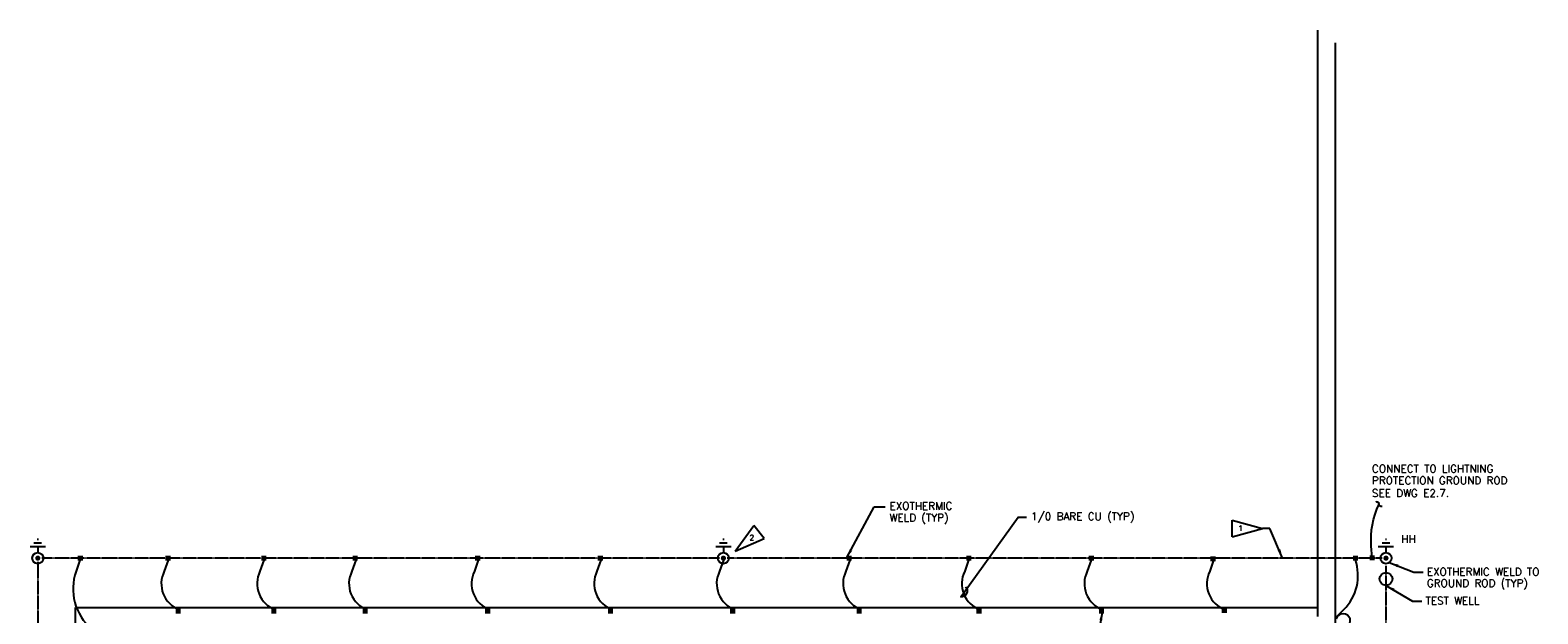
# Model space of a CAD drawing. Header units: inches. Extents: x 942 to 2155, y 2554 to 5198.
# Tile 4 of 4: x 942 to 2123, y 4741 to 5198. Entities that reach past the tile are written whole.
import ezdxf
from ezdxf.enums import TextEntityAlignment as Align

# ---------------------------------------------------------------- set-up
doc = ezdxf.new("R2010")
doc.units = ezdxf.units.IN
doc.header["$MEASUREMENT"] = 0
doc.linetypes.add('CW4', pattern=[0.65625, 0.5, -0.0625, 0.03125, -0.0625])
doc.linetypes.add('DASHED', pattern=[7.275, 4.85, -2.425])
doc.layers.get('0').update_dxf_attribs({"linetype": 'CONTINUOUS'})
for name, color, linetype in [('COM-DIMS', 2, 'CONTINUOUS'), ('COM-TXT-100', 6, 'CONTINUOUS'), ('POWER', 7, 'CONTINUOUS'), ('S-FNDN', 4, 'DASHED')]:
    doc.layers.add(name, color=color, linetype=linetype)
doc.styles.add('SIMPLEX', font='simplex')
doc.dimstyles.new('DIM', dxfattribs={"dimscale": 48, "dimtxt": 0.125, "dimasz": 0.18, "dimexe": 0.09, "dimexo": 0.0625, "dimgap": 0.05, "dimtad": 0, "dimdec": 0, "dimzin": 0, "dimdsep": 46, "dimlunit": 4, "dimtxsty": 'SIMPLEX', "dimcen": 0.09, "dimadec": 0, "dimazin": 0, "dimtfac": 1, "dimtdec": 0, "dimtofl": 0, "dimtmove": 2, "dimatfit": 3, "dimfxl": 0, "dimfrac": 1, "dimtolj": 1, "dimtzin": 1, "dimarcsym": 0})

# ---------------------------------------------------------------- blocks, each defined once
blk = doc.blocks.new('_NOT04')
for p, q in [((-0.5, 0.135), (0, 0)), ((-0.5, -0.135), (-0.5, 0.135)), ((-0.5, -0.135), (0, 0))]:
    blk.add_line(p, q)
at = {"style": 'SIMPLEX'}
blk.add_attdef('X', text='', height=0.085, dxfattribs=at).set_placement((-0.361, 0.005), align=Align.MIDDLE)
blk = doc.blocks.new('_BRK')
for p, q in [((0, 0.062), (-0.009, 0.053)), ((-0.009, 0.009), (0.009, -0.009)), ((0.009, -0.053), (0, -0.062))]:
    blk.add_line(p, q)
for centre, start, end in [((0.013, 0.031), 135, 225), ((-0.013, -0.031), 315, 45)]:
    blk.add_arc(centre, 0.0312, start, end)
blk = doc.blocks.new('_NOT04L')
for p, q in [((0, 0), (0.5, 0.135)), ((0, 0), (0.5, -0.135)), ((0.5, -0.135), (0.5, 0.135))]:
    blk.add_line(p, q)
at = {"style": 'SIMPLEX'}
blk.add_attdef('X', text='', height=0.085, dxfattribs=at).set_placement((0.35, 0.001), align=Align.MIDDLE)

msp = doc.modelspace()

# ---------------------------------------------------------------- linework, layer by layer
at = {"layer": 'COM-TXT-100', "linetype": 'Continuous'}
msp.add_lwpolyline([(1674.6, 4762.6, -0.701682), (1670.9, 4754.6), (1673, 4757.5), (1716, 4817), (1722.4, 4817)], format="xyb", dxfattribs=at)
at = {"layer": 'POWER', "linetype": 'Continuous'}
for p, q in [((945, 4797), (951, 4797)), ((947.5, 4799.8), (948.5, 4799.8)), ((1482, 4797), (1488, 4797)), ((1484.5, 4799.8), (1485.5, 4799.8)), ((2001, 4797), (2007, 4797)), ((2003.5, 4799.8), (2004.5, 4799.8)), ((942, 4794), (954, 4794)), ((948, 4794), (948, 4789.3)), ((1479, 4794), (1491, 4794)), ((1485, 4794), (1485, 4789.3)), ((1998, 4794), (2010, 4794)), ((2004, 4794), (2004, 4789.3))]:
    msp.add_line(p, q, dxfattribs=at)
at = {"layer": 'POWER', "linetype": 'CW4'}
for p, q in [((1482, 4785), (951, 4785)), ((2001, 4785), (1488, 4785)), ((948, 4782), (948, 4386)), ((2004, 4779), (2004, 4386))]:
    msp.add_line(p, q, dxfattribs=at)
at = {"layer": 'POWER', "linetype": 'Continuous'}
for points in [[(1993.2, 4785.5), (1992.5, 4794.4, -0.131904), (1998.6, 4827.2, -0.170617)], [(981, 4783.4), (978, 4774.7, 0.311552), (990, 4729.7, 1.41912)], [(1050, 4783.4), (1047, 4774.7, 0.449066), (1059, 4744.7, 1.423704)], [(1125, 4783.4), (1122, 4774.7, 0.449066), (1134, 4744.7, 1.423704)], [(1197, 4783.4), (1194, 4774.7, 0.449066), (1206, 4744.7, 1.423704)], [(1293, 4783.4), (1290, 4774.7, 0.449066), (1302, 4744.7, 1.423704)], [(1389, 4783.4), (1386, 4774.7, 0.449066), (1398, 4744.7, 1.423704)], [(1485, 4783.4), (1482, 4774.7, 0.449066), (1494, 4744.7, 1.423704)], [(1584, 4783.4), (1581, 4774.7, 0.449066), (1593, 4744.7, 1.423704)], [(1677, 4783.4), (1674, 4774.7, 0.449066), (1686, 4744.7, 1.423704)], [(1773, 4783.4), (1770, 4774.7, 0.449066), (1782, 4744.7, 1.423704)], [(1869, 4783.4), (1866, 4774.7, 0.449066), (1878, 4744.7, 1.423704)], [(1965, 4738.7), (1971, 4744.7, 0.286796), (1980, 4783.7, -1.402227)]]:
    msp.add_lwpolyline(points, format="xyb", dxfattribs=at)
at = {"layer": 'POWER', "linetype": 'Continuous', "const_width": 2}
for points in [[(947, 4785, 1), (949, 4785, 1)], [(1484, 4785, 1), (1486, 4785, 1)], [(2003, 4785, 1), (2005, 4785, 1)]]:
    msp.add_lwpolyline(points, format="xyb", close=True, dxfattribs=at)
at = {"layer": 'POWER', "linetype": 'Continuous', "const_width": 4}
for points in [[(979.3, 4785), (983.3, 4785)], [(1048, 4785), (1052, 4785)], [(1123, 4785), (1127, 4785)], [(1194.5, 4785), (1198.5, 4785)], [(1290.5, 4785), (1294.5, 4785)], [(1386.6, 4785), (1390.6, 4785)], [(1581.5, 4785), (1585.5, 4785)], [(1675.3, 4785), (1679.3, 4785)], [(1771.2, 4785), (1775.2, 4785)], [(1866.5, 4784.5), (1870.5, 4784.5)], [(1978.2, 4785), (1982.2, 4785)], [(1991.1, 4785.2), (1995.1, 4785.2)], [(1055.9, 4743.5), (1059.9, 4743.5)], [(1130.9, 4743.5), (1134.9, 4743.5)], [(1202.4, 4743.5), (1206.4, 4743.5)], [(1298.4, 4743.5), (1302.4, 4743.5)], [(1394.5, 4743.5), (1398.5, 4743.5)], [(1490.3, 4743.5), (1494.3, 4743.5)], [(1589.4, 4743.5), (1593.4, 4743.5)], [(1683.2, 4743.5), (1687.2, 4743.5)], [(1779.1, 4743.5), (1783.1, 4743.5)], [(1875.4, 4744), (1879.4, 4744)]]:
    msp.add_lwpolyline(points, dxfattribs=at)
at = {"layer": 'POWER', "linetype": 'Continuous'}
for centre, radius in [((948, 4785), 4.36), ((1485, 4785), 4.36), ((2004, 4785), 4.36), ((2004, 4768.7), 5)]:
    msp.add_circle(centre, radius, dxfattribs=at)
msp.add_arc((1970.4, 4735.8), 5.68, 304.8232, 161.4761, dxfattribs=at)
at = {"layer": 'S-FNDN', "linetype": 'Continuous'}
for p, q in [((1950.5, 4739.3), (1950.5, 5198.3)), ((1964.5, 3978.3), (1964.5, 5188.3)), ((977.5, 4420.3), (977.5, 4746.3)), ((977.5, 4746.3), (1950.5, 4746.3))]:
    msp.add_line(p, q, dxfattribs=at)

# ---------------------------------------------------------------- block references
at = {"layer": 'COM-DIMS', "linetype": 'Continuous', "xscale": 48, "yscale": 48, "zscale": 48}
msp.add_blockref('_NOT04', (1907.4, 4808.3), dxfattribs=at).add_auto_attribs({'X': '1'})
at = {"layer": 'COM-TXT-100', "linetype": 'Continuous'}
ref = msp.add_blockref('_NOT04L', (1494.2, 4790.6), dxfattribs=dict(at, xscale=48, yscale=48, zscale=48, rotation=38.47520771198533))
ref.add_attrib('X', '2', dxfattribs={"layer": '0', "height": 4.08, "style": 'SIMPLEX'}).set_placement((1507.3, 4801.1), align=Align.MIDDLE)
at = {"layer": 'POWER', "linetype": 'Continuous', "xscale": -48, "yscale": 48, "zscale": 48, "rotation": 235.2258366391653}
msp.add_blockref('_BRK', (1998.6, 4827.2), dxfattribs=at)

# ---------------------------------------------------------------- texts
at = {"layer": 'COM-DIMS', "linetype": 'Continuous', "style": 'SIMPLEX'}
for s, p in [('CONNECT TO LIGHTNING', (1993, 4852)), ('PROTECTION GROUND ROD', (1993, 4842.8)), ('SEE DWG E2.7.', (1993, 4832.9)), ('WELD (TYP)', (1615.1, 4813.7)), ('EXOTHERMIC', (1615.1, 4822.9)), ('HH', (2016, 4797)), ('EXOTHERMIC WELD TO', (2036, 4771.3)), ('GROUND ROD (TYP)', (2036, 4762.4)), ('TEST WELL', (2035, 4748.7))]:
    msp.add_text(s, height=6, dxfattribs=at).set_placement(p)
at = {"layer": 'COM-TXT-100', "linetype": 'Continuous', "style": 'SIMPLEX'}
msp.add_text('1/0 BARE CU (TYP)', height=6, dxfattribs=at).set_placement((1725.9, 4814.7))

# ---------------------------------------------------------------- leaders
at = {"layer": 'COM-DIMS', "linetype": 'Continuous'}
for points in [[(1581.5, 4785), (1603, 4825.1), (1611.6, 4825.1)], [(1923, 4785), (1913.1, 4808.3), (1907.4, 4808.3)], [(2006.6, 4781.5), (2025.8, 4774.1), (2033.1, 4774.1)], [(2004, 4763.7), (2024.8, 4751.4), (2032.2, 4751.4)], [(1782, 4743.7), (1761.8, 4633.2), (1781.6, 4633.2)]]:
    msp.add_leader(points, dimstyle='DIM', override={"dimscale": 40, "dimgap": 0.05, "dimtad": 0}, dxfattribs=at)

doc.saveas('drawing.dxf')
